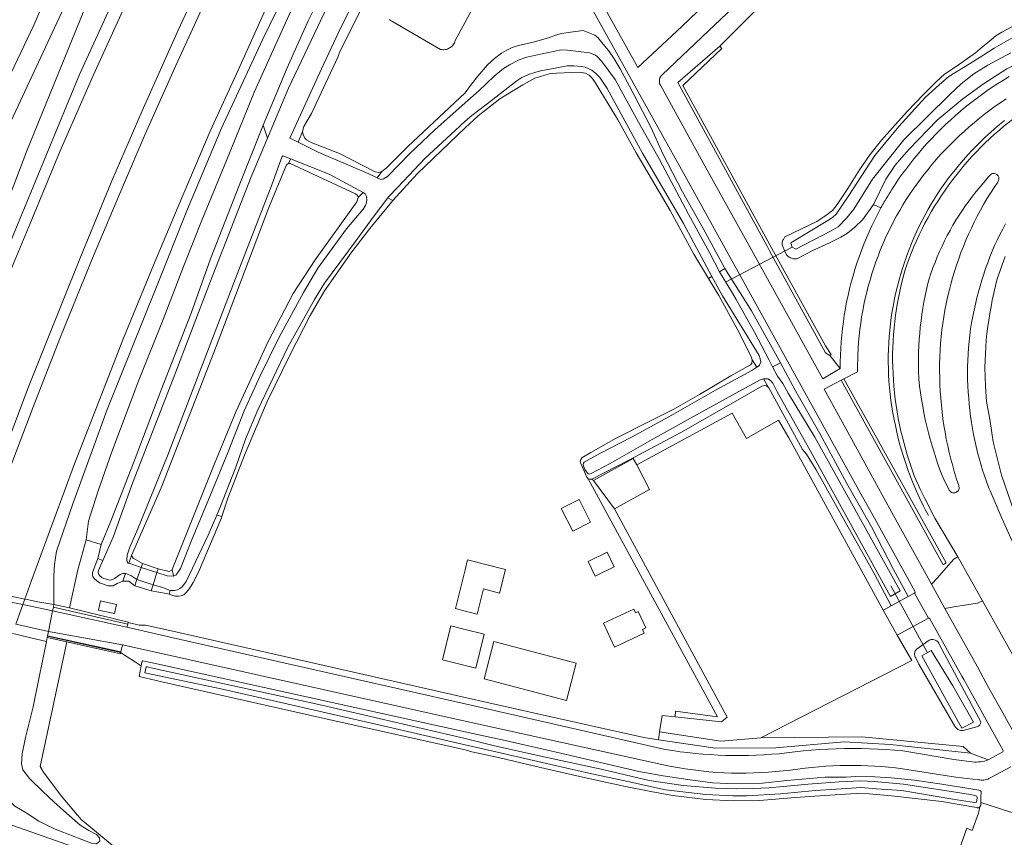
# Model space of a CAD drawing. Header units: metres. Extents: x 89888 to 94270, y 464165 to 468904.
# Tile 247 of 256: x 91922 to 92094, y 467633 to 467776. Entities that reach past the tile are written whole.
import ezdxf

# ---------------------------------------------------------------- set-up
doc = ezdxf.new("R2010")
doc.units = ezdxf.units.M
for name, color, linetype, lineweight in [('B_BEBOUWINGSGRENS_0', 251, 'CONTINUOUS', 13), ('G_GRENS_ALGEMEEN_0', 251, 'CONTINUOUS', 13), ('K_KUNSTWERKGRENS_-1', 251, 'CONTINUOUS', 13), ('K_KUNSTWERKGRENS_1', 251, 'CONTINUOUS', 13), ('T_CULTUURGRENS_0', 251, 'CONTINUOUS', 13), ('T_HEK_LIJN_0', 251, 'CONTINUOUS', 13), ('V_WEGGRENS_-1', 251, 'CONTINUOUS', 13), ('V_WEGGRENS_0', 251, 'CONTINUOUS', 13), ('W_DUIKER_-1', 251, 'CONTINUOUS', 13), ('W_WATERGRENS_0', 251, 'CONTINUOUS', 13)]:
    doc.layers.add(name, color=color, linetype=linetype, lineweight=lineweight)

msp = doc.modelspace()

# ---------------------------------------------------------------- linework, layer by layer
at = {"layer": 'B_BEBOUWINGSGRENS_0'}
msp.add_line((92000, 467669.57), (91997.5, 467670.18), dxfattribs=at)
for points in [[(92018.83, 467686.74), (92021.94, 467688.34), (92019.91, 467692.29), (92016.8, 467690.68), (92018.83, 467686.74)], [(92023.06, 467679.03), (92026.08, 467680.52), (92024.81, 467683.08), (92021.49, 467681.44), (92022.75, 467678.88), (92023.06, 467679.03)], [(92000, 467680.01), (91998.29, 467673.21), (92000, 467672.78), (92002.09, 467672.25), (92003.2, 467676.64), (92006.02, 467675.93), (92007.05, 467680.05), (92000.43, 467681.72), (92000, 467680.01)], [(91938.74, 467672.34), (91939.09, 467673.95), (91936.29, 467674.56), (91935.94, 467672.96), (91938.74, 467672.34)], [(92031.31, 467668.91), (92031, 467669.57), (92031.57, 467669.83), (92030.24, 467672.69), (92029.76, 467672.46), (92029.46, 467673.09), (92024.2, 467670.64), (92026.13, 467666.49), (92031.31, 467668.91)], [(91997.5, 467670.18), (91996.02, 467664.22), (92000, 467663.26), (92001.85, 467662.8), (92003.33, 467668.76), (92000, 467669.57)], [(92005.01, 467667.43), (92003.31, 467660.91), (92017.72, 467657.14), (92019.43, 467663.67), (92005.01, 467667.43)]]:
    msp.add_lwpolyline(points, dxfattribs=at)
at = {"layer": 'G_GRENS_ALGEMEEN_0'}
for p, q in [((91935.82, 467681.99), (91936.41, 467684.4)), ((91941.02, 467670.5), (91928.03, 467673.46)), ((91928.12, 467673.94), (91930.87, 467673.34)), ((91930.37, 467667.37), (91926.95, 467668.13))]:
    msp.add_line(p, q, dxfattribs=at)
for points in [[(92042.55, 467730.93), (92040, 467735.15), (92035.86, 467742.78), (92029.9, 467752.87), (92026.63, 467758.77), (92022.75, 467765.17), (92022.21, 467765.95), (92021.66, 467766.45), (92021.04, 467766.8), (92020.07, 467767), (92015.97, 467766.8), (92014.68, 467766.68), (92013.17, 467766.22), (92012.2, 467765.93), (92010.09, 467764.75), (92006.04, 467762.35)], [(92006.04, 467762.35), (92002.26, 467759.33), (92000, 467757.25), (91991.62, 467749.21), (91987.38, 467744.54)], [(91987.38, 467744.54), (91987.13, 467744.26), (91983.35, 467739.64), (91980.22, 467735.6)], [(91980.22, 467735.6), (91975.42, 467728.77), (91972.91, 467724.43), (91969.35, 467717.52), (91965.41, 467709.43), (91961.42, 467700.04), (91958.54, 467692.5), (91957.5, 467689.3)], [(92050.19, 467716.67), (92049.96, 467717.37), (92047.68, 467721.9), (92044.35, 467727.94), (92042.55, 467730.93)], [(92021.49, 467695.89), (92021.29, 467696.17), (92020.22, 467698.55), (92020.13, 467698.97), (92020.2, 467699.28), (92020.42, 467699.56), (92021.96, 467700.47), (92026.43, 467702.99), (92032.04, 467705.84), (92036.47, 467708.09), (92040.97, 467710.62), (92046.42, 467713.92), (92049.9, 467715.84), (92050.11, 467716.04), (92050.19, 467716.67)], [(91957.5, 467689.3), (91957.42, 467689.06), (91953.4, 467679.55), (91952.46, 467677.76), (91951.82, 467676.73), (91951.3, 467676.07), (91950.82, 467675.64), (91950.39, 467675.44), (91949.87, 467675.36), (91949.31, 467675.4), (91948.71, 467675.58), (91948.26, 467675.72)], [(91940.19, 467678), (91939.18, 467677.58), (91938.47, 467677.18), (91937.59, 467677.18), (91936.07, 467677.73), (91935.6, 467678.04), (91935.16, 467678.45), (91934.95, 467678.82), (91934.89, 467679.11), (91934.87, 467679.52), (91935.82, 467681.99)], [(91942.26, 467677.21), (91941.22, 467678.02), (91940.19, 467678)], [(91948.26, 467675.72), (91947.82, 467675.86), (91945.1, 467676.29)], [(91930.87, 467673.34), (91941.12, 467670.84), (91941.09, 467670.75)], [(91939.79, 467665.51), (91939.74, 467665.28), (91934.49, 467666.45), (91930.37, 467667.37)], [(92090.13, 467639.31), (92090.13, 467638.84), (92090.02, 467638.64), (92089.95, 467638.53)]]:
    msp.add_lwpolyline(points, dxfattribs=at)
at = {"layer": 'K_KUNSTWERKGRENS_-1'}
for p, q in [((91927.17, 467669.22), (91927.9, 467672.82)), ((91927.9, 467672.82), (91928.03, 467673.46)), ((91928.03, 467673.46), (91928.12, 467673.94)), ((91926.81, 467667.45), (91926.95, 467668.13)), ((91926.95, 467668.13), (91927, 467668.36)), ((91927, 467668.36), (91927.02, 467668.47)), ((91927.02, 467668.47), (91927.17, 467669.22))]:
    msp.add_line(p, q, dxfattribs=at)
for points in [[(91923.03, 467674.87), (91912.85, 467677.02), (91912.74, 467677.05)], [(91928.12, 467673.94), (91925.3, 467674.38), (91923.45, 467674.78), (91923.03, 467674.87)], [(91920.87, 467668.83), (91921.45, 467668.71), (91923.07, 467668.34), (91926.81, 467667.45)]]:
    msp.add_lwpolyline(points, dxfattribs=at)
at = {"layer": 'K_KUNSTWERKGRENS_1'}
for p, q in [((91943.38, 467680.42), (91942.64, 467678.3)), ((91943.61, 467681.07), (91943.38, 467680.42)), ((91946.35, 467680.17), (91943.61, 467681.07)), ((91946.14, 467679.52), (91946.35, 467680.17)), ((91942.64, 467678.3), (91942.26, 467677.21)), ((91945.46, 467677.39), (91946.14, 467679.52)), ((91942.26, 467677.21), (91945.1, 467676.29)), ((91945.1, 467676.29), (91945.46, 467677.39))]:
    msp.add_line(p, q, dxfattribs=at)
at = {"layer": 'T_CULTUURGRENS_0'}
for p, q in [((91965.43, 467755.47), (91964.71, 467757.72)), ((91971.59, 467756.63), (91970.79, 467754.77)), ((91969.48, 467751.83), (91969.1, 467751.03)), ((91984.6, 467748.54), (91985.45, 467749.61)), ((91981.31, 467745.09), (91982.16, 467745.96)), ((91987.38, 467744.54), (91986.47, 467745.04)), ((92071.4, 467743.87), (92072.69, 467743.28)), ((92043.15, 467731.29), (92042.55, 467730.93)), ((92045.41, 467732.66), (92044.49, 467732.08)), ((92045.41, 467732.66), (92050.05, 467725.27)), ((92065.56, 467715.18), (92063.76, 467717.47)), ((92050.19, 467716.67), (92050.99, 467715.41)), ((92055.1, 467716.16), (92053.75, 467715.48)), ((92052.15, 467713.35), (92053.01, 467711.86)), ((92065.71, 467713.12), (92066.21, 467713.38)), ((92022.16, 467695.84), (92022.46, 467695.61)), ((92022.46, 467695.61), (92026.12, 467690.65)), ((91935.82, 467681.99), (91936.67, 467681.6)), ((91941.66, 467682.49), (91941.24, 467681.12)), ((91948.77, 467680.02), (91949.05, 467678.91)), ((92074.88, 467680.02), (92077.46, 467675.31)), ((91940.19, 467678), (91940.66, 467679.35)), ((91948.46, 467676.39), (91948.26, 467675.72)), ((92033.78, 467650.28), (92034, 467651.65)), ((91938.62, 467631.61), (91932.9, 467636.35))]:
    msp.add_line(p, q, dxfattribs=at)
for points in [[(92025.26, 467853.33), (92019.62, 467843.45), (92015.53, 467837.06), (92006.02, 467821), (92001.68, 467814.05), (92000, 467811.2), (91996.1, 467804.66), (91989.11, 467792.15), (91983.29, 467781.05), (91982.35, 467779.14), (91978.1, 467770.53), (91977.76, 467769.59), (91973.13, 467759.76), (91971.82, 467757.49), (91971.59, 467756.63)], [(92044.5, 467771.53), (92075.37, 467802.49), (92108.77, 467834.21)], [(91899.63, 467714.81), (91914.63, 467745.71), (91916.63, 467750), (91933, 467785.08), (91935.78, 467792.51), (91937.07, 467801.06), (91937.42, 467812.29), (91937.13, 467819.99)], [(91932.04, 467811.71), (91932.57, 467807.91), (91932.38, 467800.18), (91931.76, 467793.34), (91929.77, 467787.39), (91924.6, 467775.19), (91912.56, 467750)], [(91986.76, 467776.2), (91986.97, 467776.05), (91987.19, 467775.93), (91995.67, 467770.98), (91995.88, 467770.94), (91996.09, 467770.92), (91996.29, 467770.92), (91996.5, 467770.94), (91996.7, 467770.98), (91996.9, 467771.04), (91997.1, 467771.12), (91997.28, 467771.22), (91997.46, 467771.33), (91997.62, 467771.46), (91997.77, 467771.61), (91997.9, 467771.77), (91998.02, 467771.94), (91998.12, 467772.12), (91998.2, 467772.31), (91998.27, 467772.51), (92000, 467775.74), (92008.39, 467791.37)], [(91899.63, 467714.81), (91902.02, 467712.18), (91903.26, 467713.14), (91910.96, 467730.11), (91913.92, 467730.59), (91915.16, 467731.71), (91923.38, 467753.24), (91934.02, 467779.3)], [(91985.45, 467749.61), (91986.21, 467750.22), (91989.96, 467754), (92000, 467763.4), (92001.14, 467764.91), (92002.24, 467766.31), (92003.91, 467768.3), (92005.15, 467769.39), (92006.35, 467770.31), (92007.19, 467770.78), (92008.21, 467771.28), (92009.33, 467771.64), (92011.91, 467772.26), (92014.57, 467773.01), (92015.8, 467773.47), (92016.85, 467773.73), (92018.42, 467773.98), (92020.65, 467774.25), (92022.67, 467773.45), (92023.22, 467773.08), (92024.15, 467771.91), (92025.04, 467770.76), (92026.08, 467769.31), (92027.1, 467767.55), (92028.74, 467764.57), (92032.54, 467757.26)], [(92071.4, 467743.87), (92069.44, 467741.16), (92068.1, 467739.89), (92066.86, 467738.84), (92065.66, 467738.13), (92063.8, 467737.19), (92060.68, 467735.75), (92057.98, 467734.36), (92057.79, 467734.35), (92057.59, 467734.35), (92057.4, 467734.37), (92057.21, 467734.4), (92057.02, 467734.46), (92056.85, 467734.53), (92056.68, 467734.62), (92056.53, 467734.73), (92056.38, 467734.85), (92056.25, 467734.99), (92055.94, 467735.5), (92055.42, 467736.81), (92055.41, 467736.97), (92055.42, 467737.14), (92055.44, 467737.3), (92055.49, 467737.46), (92055.55, 467737.61), (92055.63, 467737.75), (92055.87, 467738.19), (92061.45, 467740.87), (92062.89, 467741.81), (92063.49, 467742.29), (92064.23, 467742.83), (92065.05, 467743.86), (92066.87, 467746.68), (92068.95, 467749.91), (92070.74, 467752.52), (92072.8, 467755.09), (92075.15, 467757.79), (92077.35, 467760.15), (92080.19, 467763.16), (92082.32, 467765.31), (92083.77, 467766.64), (92085.81, 467767.96), (92089.19, 467770.36), (92090.03, 467771.05), (92091.73, 467772.47), (92092.79, 467773.32), (92093.82, 467773.96), (92096.87, 467775.61)], [(92105.13, 467772.74), (92097.69, 467769.02), (92094.67, 467767.58), (92090.62, 467764.95), (92086.98, 467762.36), (92082.49, 467758.58), (92077.53, 467753.49), (92075.18, 467750.75)], [(92044.5, 467771.53), (92037.16, 467765.18), (92052.78, 467736.57)], [(92063.76, 467717.47), (92063.99, 467717.66), (92063, 467719.13), (92053.29, 467736.83), (92038.08, 467764.66), (92044.9, 467771.12), (92044.5, 467771.53)], [(92095.11, 467766.22), (92094.11, 467765.62), (92093.12, 467765), (92092.15, 467764.37), (92091.19, 467763.71), (92090.24, 467763.04), (92089.3, 467762.34), (92088.38, 467761.64), (92087.47, 467760.91), (92086.57, 467760.16), (92085.69, 467759.4), (92084.82, 467758.62), (92083.97, 467757.83), (92083.13, 467757.02), (92082.31, 467756.2), (92081.5, 467755.35), (92080.71, 467754.5), (92079.94, 467753.63), (92079.18, 467752.74), (92078.45, 467751.84), (92077.72, 467750.93), (92077.02, 467750), (92076.51, 467749.31), (92076.01, 467748.61), (92075.52, 467747.91), (92075.05, 467747.2), (92074.58, 467746.48), (92074.34, 467746.1), (92074.1, 467745.72), (92073.87, 467745.34), (92073.64, 467744.95), (92073.42, 467744.57), (92073.27, 467744.31), (92073.12, 467744.05), (92072.98, 467743.8), (92072.83, 467743.54), (92072.69, 467743.28)], [(92032.54, 467757.26), (92034.54, 467752.71), (92038, 467746.1), (92041.6, 467739.64), (92045.26, 467732.89), (92045.41, 467732.66)], [(91971.59, 467756.63), (91971.67, 467756.08), (91971.96, 467755.48), (91972.29, 467755.15), (91973.1, 467754.71), (91978.07, 467752.75)], [(91978.07, 467752.75), (91984.26, 467749.54), (91984.9, 467749.46), (91985.45, 467749.61)], [(91969.1, 467751.03), (91968.76, 467750.79), (91965.71, 467743.31), (91956.46, 467719.05)], [(91981.31, 467745.09), (91981.18, 467745.45), (91980.86, 467745.7), (91969.39, 467751.05), (91969.1, 467751.03)], [(92075.18, 467750.75), (92073.54, 467748.31), (92071.4, 467743.87)], [(91965.5, 467719.76), (91969.93, 467728.27), (91973.79, 467734.2), (91981.08, 467744.35), (91981.31, 467745.09)], [(92052.78, 467736.57), (92053.29, 467735.66), (92063.02, 467717.95), (92063.76, 467717.47)], [(92050.05, 467725.27), (92053.08, 467719.86), (92055.1, 467716.16)], [(91948.77, 467680.02), (91956.13, 467698.38), (91959.96, 467707.72), (91965.5, 467719.76)], [(91956.46, 467719.05), (91946.89, 467694.32), (91941.66, 467682.49)], [(92055.1, 467716.16), (92057.76, 467711.29), (92062, 467703.8), (92066.71, 467695.09), (92071.01, 467687.5), (92074.88, 467680.02)], [(92066.21, 467713.38), (92084.11, 467681.23), (92083.56, 467680.86), (92065.71, 467713.12)], [(92053.01, 467711.86), (92052.68, 467712.17), (92052.34, 467712.21), (92051.85, 467712.08), (92046.12, 467708.78), (92037.68, 467703.97), (92028.62, 467699.13), (92022.16, 467695.84)], [(92066.14, 467688.91), (92061.36, 467697.45), (92059.67, 467700.2), (92058.98, 467701.03), (92053.06, 467711.82), (92053.01, 467711.86)], [(92030, 467698.33), (92029.4, 467699.46), (92022.46, 467695.61)], [(92022.16, 467695.84), (92021.74, 467695.81), (92021.49, 467695.89)], [(92074.49, 467673.69), (92071.49, 467679.32), (92066.14, 467688.91)], [(91941.66, 467682.49), (91941.97, 467682.04), (91943.61, 467681.07)], [(91946.35, 467680.17), (91948.25, 467679.7), (91948.75, 467679.95), (91948.77, 467680.02)], [(92089.64, 467652.57), (92089.73, 467652.63), (92089.8, 467652.69), (92089.88, 467652.75), (92089.94, 467652.83), (92089.99, 467652.91), (92090.04, 467653), (92090.08, 467653.09), (92090.1, 467653.18), (92090.12, 467653.28), (92090.12, 467653.38), (92086.39, 467660.36), (92082.92, 467666.85), (92082.86, 467667.01), (92082.79, 467667.16), (92082.69, 467667.31), (92082.58, 467667.44), (92082.45, 467667.55), (92082.3, 467667.64), (92082.14, 467667.71), (92081.98, 467667.76), (92081.81, 467667.79), (92081.64, 467667.8), (92081.47, 467667.78), (92081.3, 467667.73), (92081.14, 467667.67), (92079, 467666.2), (92078.88, 467666.09), (92078.78, 467665.96), (92078.69, 467665.82), (92078.62, 467665.67), (92078.58, 467665.52), (92078.56, 467665.35), (92078.55, 467665.19), (92078.58, 467665.03), (92078.62, 467664.87), (92078.68, 467664.72), (92078.77, 467664.58), (92079.32, 467663.47), (92085.68, 467652.53), (92085.78, 467652.4), (92085.89, 467652.28), (92086.01, 467652.18), (92086.15, 467652.09), (92086.29, 467652.01), (92086.44, 467651.95), (92086.6, 467651.91), (92086.76, 467651.89), (92086.92, 467651.88), (92087.08, 467651.88), (92089.64, 467652.57)], [(91932.9, 467636.35), (91929.4, 467640.45), (91926.33, 467644.61), (91925.73, 467645.61), (91930.37, 467667.37)], [(91946.98, 467660.39), (91943.03, 467661.31), (91943.37, 467663.22)], [(92089.95, 467638.53), (92089.71, 467638.4), (92089.52, 467638.4), (92089.4, 467638.41), (92083.33, 467639.46), (92074.55, 467640.49), (92070.62, 467640.84), (92068.37, 467640.85), (92063.77, 467640.59), (92057.68, 467640.18), (92051.48, 467639.67), (92046.92, 467639.58), (92042.09, 467639.81), (92036.29, 467640.54), (92032.73, 467641.17), (92027.73, 467642.16), (92020.81, 467643.65), (92013.15, 467645.43), (92006.09, 467647.12), (92001.17, 467648.19), (92000, 467648.52), (91975.13, 467654.05), (91946.98, 467660.39)], [(92034, 467651.65), (92044.7, 467650), (92051.66, 467650.63)], [(92088.34, 467647.91), (92087.07, 467649.09), (92069.35, 467650.78), (92051.66, 467650.63)]]:
    msp.add_lwpolyline(points, dxfattribs=at)
at = {"layer": 'T_HEK_LIJN_0'}
for p, q in [((91957.5, 467689.3), (91956.59, 467689.56)), ((91939.79, 467665.51), (91927, 467668.36)), ((91943.37, 467663.22), (91939.79, 467665.51))]:
    msp.add_line(p, q, dxfattribs=at)
for points in [[(92094.28, 467758.56), (92093.42, 467757.86), (92092.58, 467757.14), (92091.76, 467756.41), (92090.95, 467755.66), (92090.15, 467754.9), (92089.37, 467754.12), (92088.6, 467753.33), (92087.85, 467752.52), (92087.12, 467751.69), (92086.4, 467750.85), (92085.7, 467750), (92085.07, 467749.21), (92084.46, 467748.4), (92083.86, 467747.58), (92083.28, 467746.75), (92082.71, 467745.91), (92082.11, 467744.97), (92081.52, 467744.02), (92080.96, 467743.05), (92080.42, 467742.07), (92079.89, 467741.08), (92079.39, 467740.08), (92078.91, 467739.07), (92078.45, 467738.05), (92078.01, 467737.02), (92077.6, 467735.98), (92077.2, 467734.94), (92076.83, 467733.88), (92076.48, 467732.82), (92076.15, 467731.75), (92075.84, 467730.67), (92075.56, 467729.59), (92075.3, 467728.5), (92075.06, 467727.41), (92074.85, 467726.31), (92074.66, 467725.21), (92074.49, 467724.1), (92074.34, 467722.99), (92074.22, 467721.88), (92074.12, 467720.77), (92074.05, 467719.65), (92074, 467718.53), (92073.97, 467717.41), (92073.96, 467716.29), (92073.98, 467715.18), (92074.02, 467714.06), (92074.09, 467712.94), (92074.18, 467711.83), (92074.29, 467710.71), (92074.43, 467709.6), (92074.59, 467708.49), (92074.77, 467707.39), (92074.97, 467706.29), (92075.2, 467705.19), (92075.45, 467704.07), (92075.72, 467702.96), (92076.01, 467701.85), (92076.33, 467700.75), (92076.66, 467699.65), (92077.02, 467698.56), (92077.4, 467697.48), (92077.8, 467696.41), (92078.22, 467695.34), (92078.67, 467694.28), (92079.13, 467693.23), (92079.62, 467692.19), (92079.88, 467691.65), (92080.15, 467691.1), (92080.43, 467690.56), (92080.71, 467690.02), (92081, 467689.49)], [(92033.78, 467650.28), (92031.22, 467650.65), (92012.42, 467654.87), (92000, 467657.68), (91948.88, 467669.25), (91944.11, 467670.33), (91943.04, 467670.33), (91941.09, 467670.75)], [(92088.34, 467647.91), (92074.31, 467649.44), (92066.24, 467649.91), (92054.31, 467648.86), (92043.74, 467648.83), (92033.78, 467650.28)], [(92095.7, 467637.52), (92095.36, 467637.62), (92090.13, 467639.31)]]:
    msp.add_lwpolyline(points, dxfattribs=at)
at = {"layer": 'V_WEGGRENS_-1'}
for p, q in [((91922.69, 467673.9), (91912.37, 467676.06)), ((91927.9, 467672.82), (91922.69, 467673.9)), ((91921.45, 467670.48), (91927.17, 467669.22))]:
    msp.add_line(p, q, dxfattribs=at)
at = {"layer": 'V_WEGGRENS_0'}
for p, q in [((92066.53, 467704.68), (92074.61, 467690.02)), ((92030, 467698.33), (92032.23, 467694.03)), ((92032.23, 467694.03), (92026.12, 467690.65)), ((92069.17, 467693.3), (92071.54, 467689)), ((92074.61, 467690.02), (92081.53, 467677.45)), ((91933.75, 467685.23), (91936.41, 467684.4)), ((92090.41, 467674.59), (92086.12, 467682.26)), ((92081.53, 467677.45), (92083.87, 467673.24)), ((92077.46, 467675.31), (92074.49, 467673.69)), ((92078.55, 467675.91), (92077.46, 467675.31)), ((92078.55, 467675.91), (92081, 467671.51)), ((91922.69, 467673.9), (91921.45, 467670.48)), ((91940.89, 467669.96), (91927.9, 467672.82)), ((92073.1, 467672.93), (92075.5, 467668.56)), ((92083.87, 467673.24), (92089.54, 467663)), ((92075.5, 467668.56), (92081, 467671.51)), ((91941.02, 467670.5), (91940.89, 467669.96)), ((91941.09, 467670.75), (91941.02, 467670.5)), ((91927.02, 467668.47), (91939.82, 467665.62)), ((91927.17, 467669.22), (91940.13, 467666.86)), ((92078.08, 467664.13), (92075.5, 467668.56)), ((91940.13, 467666.86), (91939.82, 467665.62)), ((91939.82, 467665.62), (91939.79, 467665.51)), ((92051.66, 467650.63), (92078.08, 467664.13)), ((92089.54, 467663), (92091.51, 467659.43)), ((92091.4, 467646.77), (92088.34, 467647.91))]:
    msp.add_line(p, q, dxfattribs=at)
for points in [[(92054.65, 467869.33), (92033.32, 467832.8), (92012.03, 467796.35), (92018.7, 467784.36), (92033.42, 467757.88), (92037.8, 467750), (92040.15, 467745.78), (92046.98, 467733.43), (92047.43, 467732.62), (92069.17, 467693.3)], [(92108.46, 467848.6), (92109.35, 467843.48), (92109.37, 467843.39), (92109.37, 467843.3), (92109.35, 467843.2), (92109.31, 467843.12), (92109.25, 467843.04), (92068.98, 467804.76), (92063.76, 467799.8), (92037.85, 467774.96), (92030.16, 467767.8), (92014.36, 467796.3), (92056.39, 467868.33)], [(91900.7, 467679.66), (91902.66, 467685.14), (91906.76, 467696.07), (91911.1, 467707.83), (91914.76, 467717.41), (91919.02, 467728.67), (91923.96, 467740.54), (91929.21, 467753.25), (91935.04, 467766.53), (91941.69, 467781.14), (91949.64, 467797.88), (91957.38, 467813.18)], [(91967.29, 467810.52), (91958.89, 467793.77), (91949.86, 467774.34), (91943.52, 467760.23), (91938.24, 467747.98), (91932.63, 467734.38), (91926.57, 467719.28), (91923.54, 467711.69), (91920.2, 467702.68), (91917.31, 467694.94), (91914.66, 467687.49), (91911.47, 467678.71), (91911, 467677.42)], [(91912.74, 467677.05), (91915.36, 467684.15), (91918.72, 467693.26), (91924.44, 467708.28), (91929.25, 467720.71), (91934.85, 467734.48), (91940.29, 467747.3), (91944.1, 467756.15), (91949.44, 467768.17), (91953.99, 467778.09), (91958.71, 467788.12), (91964.72, 467800.4), (91969.59, 467809.94)], [(91979.75, 467807.45), (91974.61, 467797.52), (91970.61, 467789.4), (91965.06, 467777.84), (91960.37, 467767.47), (91955.45, 467756.65), (91949.84, 467743.52), (91945.53, 467733.23), (91940.31, 467720.48), (91936, 467709.43), (91931.71, 467698.54), (91928.1, 467688.72), (91924.21, 467678.13), (91923.03, 467674.87)], [(91964.71, 467757.72), (91968.88, 467767.74), (91972.54, 467775.95), (91976.71, 467784.3), (91981.1, 467792.88), (91985.54, 467800.97), (91987.96, 467805.43)], [(91928.12, 467673.94), (91928.1, 467675.44), (91928.1, 467676.93), (91928.08, 467678.87), (91928.23, 467680.91), (91928.57, 467683.23), (91931.41, 467691.53), (91937.45, 467708.02), (91945.92, 467729.19), (91951.47, 467743.03), (91957.44, 467757.2), (91964.61, 467772.63), (91970.7, 467785.21), (91975.2, 467794.38), (91979.15, 467801.84), (91980.48, 467803.52)], [(91980.48, 467803.52), (91978.94, 467799.02), (91974.95, 467789.47), (91968.63, 467775.63), (91963.16, 467763.63), (91958.79, 467752.81), (91954.05, 467741.22), (91950.79, 467733), (91947.22, 467723.74), (91942.96, 467713.17), (91938.27, 467700.6), (91935.83, 467693.77), (91934.19, 467688.49), (91933.75, 467685.23)], [(91948.5, 467801.22), (91944.14, 467791.9), (91932.58, 467766.59), (91921.04, 467738.63), (91915.26, 467724.38), (91913.96, 467724.55), (91911.77, 467724.15), (91907.03, 467712.88), (91905.47, 467711.13), (91903.51, 467710.47), (91901.37, 467710.2), (91899.4, 467710.63), (91898.04, 467711.68), (91896.98, 467713.52), (91896.38, 467715.9), (91895.94, 467718.26), (91895.83, 467720.01)], [(92065.56, 467715.18), (92062.52, 467713.4), (92051.94, 467732.53), (92050.43, 467735.27), (92042.27, 467750), (92034.14, 467764.7), (92034.11, 467764.74), (92034.09, 467764.78), (92034.07, 467764.83), (92034.06, 467764.87), (92034.04, 467764.91), (92034.02, 467764.96), (92034.01, 467765), (92034, 467765.04), (92033.98, 467765.1), (92033.97, 467765.15), (92033.96, 467765.22), (92033.96, 467765.26), (92033.95, 467765.32), (92033.95, 467765.36), (92033.95, 467765.41), (92033.95, 467765.47), (92033.95, 467765.53), (92033.96, 467765.6), (92033.96, 467765.64), (92033.97, 467765.71), (92033.98, 467765.76), (92034, 467765.8), (92034.01, 467765.85), (92034.02, 467765.9), (92034.04, 467765.95), (92034.06, 467765.99), (92034.08, 467766.04), (92034.11, 467766.1), (92034.14, 467766.17), (92034.17, 467766.21), (92034.2, 467766.26), (92034.23, 467766.31), (92034.28, 467766.37), (92034.32, 467766.41), (92034.35, 467766.45), (92034.38, 467766.49), (92034.42, 467766.52), (92042.55, 467774.22), (92066.97, 467797.33)], [(92088.54, 467752.19), (92089.31, 467753.01), (92090.1, 467753.82), (92090.9, 467754.61), (92091.71, 467755.38), (92092.54, 467756.14), (92093.39, 467756.88), (92094.25, 467757.6), (92095.13, 467758.31), (92096.02, 467758.99), (92096.93, 467759.66), (92097.84, 467760.31), (92098.77, 467760.94), (92099.72, 467761.55), (92100.68, 467762.15), (92101.64, 467762.72), (92102.62, 467763.27), (92130.91, 467777.31), (92143.71, 467783.67), (92143.83, 467783.73)], [(92094.57, 467762.33), (92093.61, 467761.69), (92092.67, 467761.03), (92091.73, 467760.35), (92090.81, 467759.66), (92089.9, 467758.94), (92089.01, 467758.21), (92088.13, 467757.46), (92087.27, 467756.7), (92086.42, 467755.91), (92085.59, 467755.12), (92084.77, 467754.3), (92083.96, 467753.47), (92083.18, 467752.63), (92082.41, 467751.77), (92081.66, 467750.89), (92080.92, 467750), (92080.25, 467749.15), (92079.59, 467748.29), (92078.94, 467747.41), (92078.31, 467746.52), (92077.7, 467745.62), (92077.1, 467744.72), (92076.52, 467743.78), (92075.96, 467742.83), (92075.41, 467741.86), (92074.89, 467740.89), (92074.39, 467739.91), (92073.9, 467738.91), (92073.44, 467737.91), (92072.99, 467736.9), (92072.57, 467735.88), (92072.17, 467734.84), (92071.79, 467733.81), (92071.43, 467732.76), (92071.09, 467731.71), (92070.77, 467730.65), (92070.47, 467729.59), (92070.2, 467728.52), (92069.94, 467727.44), (92069.71, 467726.36), (92069.5, 467725.28), (92069.31, 467724.19), (92069.15, 467723.09), (92069, 467722), (92068.88, 467720.9), (92068.78, 467719.8), (92068.71, 467718.7), (92068.65, 467717.59), (92068.62, 467716.49)], [(91936.41, 467684.4), (91938.09, 467688.5), (91942.31, 467699.45), (91946.83, 467711.27), (91952.14, 467724.85), (91955.52, 467734.36), (91960.48, 467747.18), (91964.71, 467757.72)], [(92080.34, 467692.44), (92079.93, 467693.26), (92079.53, 467694.08), (92079.16, 467694.92), (92078.8, 467695.76), (92078.45, 467696.61), (92078.13, 467697.47), (92077.83, 467698.33), (92077.54, 467699.2), (92077.27, 467700.08), (92077.02, 467700.96), (92076.72, 467702.05), (92076.43, 467703.15), (92076.17, 467704.25), (92075.92, 467705.35), (92075.7, 467706.46), (92075.51, 467707.58), (92075.33, 467708.7), (92075.18, 467709.82), (92075.05, 467710.94), (92074.94, 467712.07), (92074.85, 467713.2), (92074.79, 467714.33), (92074.75, 467715.46), (92074.73, 467716.59), (92074.73, 467717.73), (92074.76, 467718.86), (92074.81, 467719.99), (92074.88, 467721.12), (92074.98, 467722.25), (92075.1, 467723.38), (92075.24, 467724.5), (92075.4, 467725.62), (92075.58, 467726.74), (92075.79, 467727.85), (92076.02, 467728.96), (92076.27, 467730.07), (92076.54, 467731.16), (92076.84, 467732.26), (92077.2, 467733.33), (92077.59, 467734.39), (92078.01, 467735.45), (92078.44, 467736.49), (92078.89, 467737.53), (92079.37, 467738.56), (92079.87, 467739.58), (92080.38, 467740.58), (92080.92, 467741.58), (92081.48, 467742.57), (92082.06, 467743.54), (92082.66, 467744.5), (92083.27, 467745.45), (92083.91, 467746.39), (92084.57, 467747.31), (92085.24, 467748.22), (92085.93, 467749.12), (92086.65, 467750), (92087.02, 467750.45), (92087.39, 467750.89), (92087.77, 467751.33), (92088.16, 467751.76), (92088.54, 467752.19)], [(92091.87, 467749.13), (92091.56, 467748.77), (92090.01, 467746.94), (92089.35, 467746.15), (92088.71, 467745.34), (92088.09, 467744.52), (92087.49, 467743.69), (92086.91, 467742.84), (92086.35, 467741.98), (92085.8, 467741.11), (92085.27, 467740.22), (92084.77, 467739.33), (92084.28, 467738.42), (92083.81, 467737.51), (92083.36, 467736.58), (92082.94, 467735.64), (92082.53, 467734.7), (92082.14, 467733.74), (92081.78, 467732.78), (92081.43, 467731.81), (92081.11, 467730.84), (92080.88, 467730.05), (92080.63, 467728.98), (92080.4, 467727.9), (92080.2, 467726.81), (92080.01, 467725.72), (92079.84, 467724.63), (92079.69, 467723.53), (92079.56, 467722.43), (92079.46, 467721.33), (92079.37, 467720.23), (92079.31, 467719.13), (92079.26, 467718.02), (92079.24, 467716.92), (92079.24, 467715.81), (92079.25, 467714.71), (92079.32, 467713.3), (92079.45, 467712.12), (92079.6, 467710.94), (92079.78, 467709.77), (92079.98, 467708.6), (92080.19, 467707.43), (92080.43, 467706.27), (92080.7, 467705.11), (92080.98, 467703.95), (92081.28, 467702.81), (92081.61, 467701.66), (92081.96, 467700.53), (92082.32, 467699.4), (92082.71, 467698.28), (92083.12, 467697.16), (92083.55, 467696.05), (92084.63, 467693.9)], [(92093.1, 467747.79), (92093.18, 467747.91), (92093.24, 467748.05), (92093.28, 467748.18), (92093.3, 467748.33), (92093.29, 467748.47), (92093.26, 467748.61), (92093.21, 467748.75), (92093.15, 467748.87), (92093.06, 467748.99), (92092.95, 467749.09), (92092.83, 467749.17), (92092.7, 467749.23), (92092.56, 467749.27), (92092.42, 467749.28), (92092.27, 467749.28), (92092.13, 467749.25), (92092, 467749.2), (92091.87, 467749.13)], [(92086.28, 467694.72), (92085.9, 467695.86), (92085.55, 467697.01), (92085.22, 467698.17), (92084.91, 467699.33), (92084.62, 467700.5), (92084.35, 467701.67), (92084.11, 467702.85), (92083.89, 467704.03), (92083.69, 467705.22), (92083.52, 467706.41), (92083.37, 467707.6), (92083.24, 467708.8), (92083.13, 467710), (92083.05, 467711.2), (92082.99, 467712.4), (92082.95, 467713.6), (92082.93, 467714.8), (92082.94, 467716.01), (92082.97, 467717.21), (92083.02, 467718.41), (92083.1, 467719.61), (92083.21, 467720.77), (92083.34, 467721.92), (92083.49, 467723.08), (92083.67, 467724.23), (92083.87, 467725.37), (92084.09, 467726.51), (92084.34, 467727.65), (92084.6, 467728.78), (92084.89, 467729.91), (92085.21, 467731.03), (92085.54, 467732.14), (92085.9, 467733.25), (92086.27, 467734.35), (92086.67, 467735.44), (92087.09, 467736.53), (92087.54, 467737.6), (92088, 467738.67), (92088.49, 467739.73), (92088.99, 467740.77), (92089.52, 467741.81), (92090.07, 467742.84), (92090.63, 467743.85), (92091.22, 467744.86), (92091.83, 467745.85), (92092.46, 467746.83), (92093.1, 467747.79)], [(92072.69, 467743.28), (92072.14, 467742.25), (92071.61, 467741.2), (92071.1, 467740.15), (92070.61, 467739.08), (92070.14, 467738.01), (92069.69, 467736.92), (92069.27, 467735.83), (92068.87, 467734.73), (92068.49, 467733.62), (92068.13, 467732.51), (92067.8, 467731.38), (92067.49, 467730.25), (92067.2, 467729.12), (92066.94, 467727.97), (92066.69, 467726.83), (92066.48, 467725.68), (92066.28, 467724.52), (92066.11, 467723.36), (92065.96, 467722.2), (92065.83, 467721.03), (92065.73, 467719.87), (92065.65, 467718.7), (92065.6, 467717.53), (92065.57, 467716.36), (92065.56, 467715.18)], [(92094.46, 467740.49), (92093.96, 467739.55), (92093.47, 467738.59), (92093, 467737.63), (92092.56, 467736.66), (92092.13, 467735.67), (92091.73, 467734.68), (92091.34, 467733.68), (92090.98, 467732.67), (92090.65, 467731.66), (92090.33, 467730.63), (92090.03, 467729.6), (92089.75, 467728.58), (92089.46, 467727.51), (92089.19, 467726.44), (92088.95, 467725.36), (92088.73, 467724.27), (92088.54, 467723.18), (92088.36, 467722.09), (92088.21, 467721), (92088.09, 467719.9), (92087.99, 467718.8), (92087.91, 467717.7), (92087.86, 467716.59), (92087.83, 467715.49), (92087.82, 467714.38), (92087.84, 467713.28), (92087.88, 467712.17), (92087.95, 467711.07), (92088.04, 467709.97), (92088.12, 467708.96), (92088.23, 467707.89), (92088.36, 467706.83), (92088.51, 467705.77), (92088.68, 467704.71), (92088.87, 467703.66), (92089.09, 467702.61), (92089.32, 467701.56), (92089.57, 467700.52), (92089.85, 467699.49), (92090.14, 467698.46), (92090.46, 467697.43), (92090.79, 467696.41), (92091.15, 467695.4)], [(92093.78, 467696.52), (92092.32, 467702.34), (92091.71, 467706.34), (92091.15, 467709.41), (92090.96, 467712.09), (92090.87, 467715.34), (92090.99, 467718.99), (92091.09, 467720.16), (92091.21, 467721.33), (92091.36, 467722.5), (92091.53, 467723.66), (92091.72, 467724.82), (92091.93, 467725.98), (92092.15, 467727.13), (92093.01, 467730.85), (92094.39, 467734.79)], [(92068.62, 467716.49), (92068.61, 467716.11), (92068.61, 467715.74), (92068.61, 467715.37), (92068.61, 467714.99), (92068.61, 467714.62), (92066.21, 467713.38)], [(92065.71, 467713.12), (92062.73, 467711.58), (92066.53, 467704.68)], [(92073.1, 467672.93), (92056.57, 467703.05), (92054.76, 467706.14), (92049.16, 467702.97), (92046.66, 467707.4), (92030, 467698.33)], [(92036.72, 467654.29), (92036.77, 467655.25), (92044.09, 467654.26), (92021.49, 467695.89)], [(92091.15, 467695.4), (92091.26, 467695.09), (92091.38, 467694.77), (92091.5, 467694.45), (92091.62, 467694.14), (92091.75, 467693.82), (92093.83, 467688.99), (92098.05, 467679.58), (92102.42, 467670.24), (92103.79, 467667.35)], [(92104.76, 467667.83), (92101.01, 467676.55), (92098.63, 467682.62), (92096.12, 467689.58), (92093.78, 467696.52)], [(92084.63, 467693.9), (92084.72, 467693.78), (92084.82, 467693.67), (92084.93, 467693.59), (92085.06, 467693.52), (92085.2, 467693.47), (92085.34, 467693.44), (92085.49, 467693.44), (92085.64, 467693.46), (92085.78, 467693.5), (92085.91, 467693.57), (92086.03, 467693.65), (92086.13, 467693.76), (92086.22, 467693.88), (92086.28, 467694.01), (92086.33, 467694.15), (92086.35, 467694.29), (92086.35, 467694.44), (92086.32, 467694.58), (92086.28, 467694.72)], [(92086.12, 467682.26), (92082.13, 467688.99), (92080.34, 467692.44)], [(92026.12, 467690.65), (92045.78, 467654.21), (92044.82, 467653.38), (92036.72, 467654.29)], [(92071.54, 467689), (92078.6, 467676.23), (92078.63, 467676.17), (92078.65, 467676.1), (92078.63, 467676.03), (92078.6, 467675.96), (92078.55, 467675.91)], [(91933.75, 467685.23), (91932.3, 467680.01), (91930.87, 467673.34)], [(92081.53, 467677.45), (92082.54, 467678.59), (92084.1, 467680.34), (92085.42, 467681.83), (92086.12, 467682.26)], [(91923.03, 467674.87), (91922.69, 467673.9), (91922.69, 467673.9)], [(92090.41, 467674.59), (92089.54, 467674.15), (92085.4, 467673.49), (92083.87, 467673.24)], [(92101.01, 467655.58), (92094.86, 467666.62), (92090.41, 467674.59)], [(92074.49, 467673.69), (92073.51, 467673.16), (92073.1, 467672.93)], [(92081, 467671.51), (92081.04, 467671.53), (92081.09, 467671.54), (92081.15, 467671.54), (92081.19, 467671.52), (92081.23, 467671.48), (92081.25, 467671.43), (92086.84, 467661.37)], [(91940.89, 467669.96), (91948.46, 467668.24), (92000, 467656.53), (92034.94, 467648.59), (92036.25, 467648.38), (92037.57, 467648.19), (92038.9, 467648.03), (92040.22, 467647.88), (92041.55, 467647.76), (92042.88, 467647.67), (92044.21, 467647.59), (92045.54, 467647.54), (92046.88, 467647.52), (92048.21, 467647.51), (92049.55, 467647.53), (92050.88, 467647.57), (92052.21, 467647.64), (92053.54, 467647.73), (92054.87, 467647.84), (92056.2, 467647.97), (92057.64, 467648.15), (92059.08, 467648.31), (92060.53, 467648.44), (92061.98, 467648.55), (92063.43, 467648.63), (92064.88, 467648.7), (92066.33, 467648.73), (92067.78, 467648.75), (92069.23, 467648.74), (92070.68, 467648.7), (92072.13, 467648.64), (92073.59, 467648.56), (92075.03, 467648.46), (92076.48, 467648.33)], [(91932.22, 467633.12), (91933.77, 467632.52), (91934.71, 467632.21), (91935.56, 467632.09), (91936.12, 467632.56), (91936.09, 467633.15), (91935.55, 467633.71), (91934.23, 467634.43), (91932.72, 467635.37), (91930.3, 467637.42), (91928.09, 467639.45), (91926.16, 467641.2), (91923.86, 467643.49), (91922.69, 467645), (91922.48, 467646.04), (91922.6, 467647.8), (91923.15, 467650.65), (91924.48, 467656.06), (91925.63, 467661.5), (91926.81, 467667.45)], [(92076.45, 467645.22), (92075.24, 467645.36), (92074.03, 467645.49), (92072.81, 467645.59), (92071.6, 467645.67), (92070.38, 467645.73), (92069.16, 467645.77), (92067.94, 467645.78), (92066.72, 467645.78), (92065.5, 467645.76), (92064.28, 467645.71), (92063.07, 467645.65), (92061.85, 467645.56), (92060.63, 467645.45), (92059.42, 467645.33), (92058.15, 467645.14), (92056.87, 467644.97), (92055.59, 467644.83), (92054.3, 467644.71), (92053.01, 467644.61), (92051.73, 467644.53), (92050.44, 467644.48), (92049.15, 467644.45), (92047.86, 467644.44), (92046.57, 467644.46), (92045.28, 467644.49), (92043.99, 467644.55), (92042.61, 467644.69), (92041.23, 467644.84), (92039.85, 467645.02), (92038.47, 467645.21), (92037.1, 467645.43), (92035.73, 467645.66), (92034.37, 467645.92), (92000, 467653.55), (91940.13, 467666.86)], [(91943.37, 467663.22), (91943.48, 467663.84), (91943.67, 467664.05), (91944.69, 467663.83), (91945.56, 467663.64), (92000, 467651.65)], [(92086.84, 467661.37), (92087.16, 467660.79), (92094.02, 467648.42)], [(92091.51, 467659.43), (92093.96, 467655.01), (92096.77, 467649.92)], [(92036.72, 467654.29), (92034.47, 467654.54), (92034, 467651.65)], [(92000, 467651.65), (92006.97, 467650.16), (92014.14, 467648.49), (92019.19, 467647.36), (92030.34, 467644.72), (92034.61, 467643.94), (92038.91, 467643.33), (92043.26, 467642.75), (92045.89, 467642.64), (92051.98, 467642.69), (92056.26, 467643.16), (92062.92, 467643.73), (92066.6, 467643.74), (92068.25, 467643.84), (92071.62, 467643.81), (92074.47, 467643.62), (92078.57, 467643.2), (92083.32, 467642.52), (92088.03, 467641.73), (92089.8, 467641.49), (92090.11, 467641.35), (92090.18, 467641.21), (92090.12, 467640.16), (92090.13, 467639.31)], [(92076.48, 467648.33), (92085.42, 467646.81), (92089.07, 467646.38), (92089.41, 467646.38), (92089.75, 467646.39), (92090.09, 467646.43), (92090.42, 467646.48), (92090.76, 467646.56), (92091.08, 467646.66), (92091.4, 467646.77)], [(92094.02, 467648.42), (92094.04, 467648.29), (92093.96, 467648.14), (92091.4, 467646.77)], [(92095.4, 467645.54), (92091.98, 467643.74), (92091.78, 467643.61), (92091.57, 467643.49), (92091.35, 467643.4), (92091.13, 467643.32), (92090.9, 467643.27), (92090.66, 467643.23), (92090.43, 467643.21), (92090.19, 467643.22), (92089.95, 467643.24), (92089.72, 467643.29), (92085.78, 467643.74), (92076.45, 467645.22)], [(91913.17, 467644.29), (91914.64, 467643.91), (91916, 467643.18), (91917.41, 467642.21), (91919.24, 467640.7), (91921.32, 467638.68), (91923.3, 467637.51), (91925.51, 467636.06), (91926.65, 467635.48), (91928.33, 467634.63), (91931.65, 467633.34), (91932.22, 467633.12)], [(92089.95, 467638.53), (92089.74, 467637.44), (92088.64, 467634.43), (92087.67, 467634.81), (92071.36, 467588.85), (92070.41, 467586.15)]]:
    msp.add_lwpolyline(points, dxfattribs=at)
at = {"layer": 'W_DUIKER_-1'}
for p, q in [((92045.54, 467730.25), (92057.14, 467736.38)), ((92074.4, 467677.16), (92080.77, 467665.6))]:
    msp.add_line(p, q, dxfattribs=at)
at = {"layer": 'W_WATERGRENS_0'}
for p, q in [((91974.4, 467752.92), (91970.79, 467754.77)), ((92071.2, 467748.29), (92076.68, 467755.14)), ((91969.48, 467751.83), (91976.24, 467749.16)), ((91976.24, 467749.16), (91982.16, 467745.96)), ((91943.38, 467680.42), (91941.24, 467681.12)), ((91946.14, 467679.52), (91943.38, 467680.42)), ((91940.14, 467679.34), (91940.66, 467679.35))]:
    msp.add_line(p, q, dxfattribs=at)
for points in [[(92016, 467849.08), (92010.66, 467840.48), (92006.14, 467832.95), (92002.08, 467826.32), (92000, 467822.77), (91998.19, 467819.74), (91990.79, 467806.9), (91984.17, 467795.08), (91978.76, 467784.46), (91969.1, 467764.21), (91965.43, 467755.47)], [(91970.79, 467754.77), (91969.37, 467755.48), (91974.92, 467767.56), (91977.86, 467773.94), (91981.32, 467780.98), (91984.55, 467787.49), (91988.32, 467794.47), (91993, 467802.89), (91996.51, 467809.04)], [(92097.34, 467773.99), (92092.49, 467771.19), (92090.65, 467770.01), (92088.9, 467768.89), (92084.54, 467766.23), (92082.84, 467764.76), (92080.44, 467762.58), (92075.82, 467757.49), (92071.62, 467752.45), (92066.97, 467745.24), (92064.86, 467742.15), (92064.19, 467741.6), (92063.38, 467741.06), (92056.94, 467737.18), (92057.14, 467736.38), (92057.8, 467736.05), (92063.97, 467739.28), (92065.2, 467739.98), (92066.69, 467741.48), (92067.97, 467743.03), (92071.2, 467748.29)], [(92044.49, 467732.08), (92042.79, 467735.36), (92039.07, 467742.17), (92033.96, 467751.75), (92029.99, 467758.77), (92026.23, 467765.69), (92023.89, 467768.83), (92023, 467769.79), (92022.66, 467770.04), (92021.76, 467770.37), (92017.87, 467770.82), (92016.8, 467770.88), (92012.33, 467769.99), (92010.79, 467769.63), (92009.46, 467769.14), (92007.77, 467768.3), (92006.68, 467767.62), (92005.06, 467766.3), (92002.37, 467763.74), (92000, 467761.66), (91994.69, 467756.94), (91990.35, 467752.76), (91986.46, 467748.75), (91985.76, 467748.35), (91985.26, 467748.24), (91984.6, 467748.54)], [(92076.68, 467755.14), (92084.79, 467763.16), (92086.71, 467764.97), (92088.93, 467766.7), (92091.39, 467768.22), (92095.4, 467770.37)], [(92004.82, 467762.22), (92008.03, 467764.7), (92009.01, 467765.45), (92009.9, 467766.09), (92011.09, 467766.59), (92012.21, 467766.96), (92013.15, 467767.25), (92015.46, 467767.66), (92016.64, 467767.88), (92017.83, 467768.1), (92018.98, 467768.12), (92019.71, 467768.07), (92020.37, 467767.99), (92020.96, 467767.87), (92022.16, 467767.33), (92022.85, 467766.76), (92023.53, 467766.08), (92024.85, 467764.15), (92031, 467752.83), (92038.15, 467740.53), (92043.15, 467731.29)], [(91986.47, 467745.04), (91986.58, 467745.18), (91988.24, 467746.91), (91993.03, 467751.95), (91998.23, 467756.78), (92000, 467758.41), (92001.18, 467759.44), (92004.82, 467762.22)], [(91965.43, 467755.47), (91962.59, 467748.67), (91955.36, 467730.14)], [(91960.18, 467731.69), (91966.23, 467747.31), (91967.97, 467752.16), (91968.11, 467752.37), (91969.48, 467751.83)], [(91984.6, 467748.54), (91983.15, 467749.22), (91974.4, 467752.92)], [(91982.16, 467745.96), (91982.54, 467745.75), (91982.82, 467745.16), (91982.78, 467745.09), (91982.82, 467744.72), (91982.77, 467744.19), (91982.58, 467743.68), (91982.16, 467743.06), (91979.27, 467739.61), (91974.28, 467732.75), (91971.72, 467728.47), (91967.52, 467720.67), (91964.19, 467713.93), (91961.39, 467707.79), (91958.6, 467700.61)], [(91980.96, 467737.57), (91983.92, 467741.65), (91986.47, 467745.04)], [(91956.59, 467689.56), (91957.04, 467690.64), (91959.92, 467697.93), (91961.59, 467702.85), (91963.74, 467707.95), (91969.02, 467718.94), (91973.7, 467727.24), (91975.4, 467730.1), (91980.96, 467737.57)], [(91941.24, 467681.12), (91941.11, 467681.16), (91940.93, 467681.36), (91940.88, 467681.68), (91940.95, 467682.55), (91941.42, 467683.96), (91942.81, 467687.14), (91947.98, 467699.91), (91952.75, 467712.36), (91960.18, 467731.69)], [(92043.15, 467731.29), (92045.01, 467727.88), (92051.38, 467717.47), (92051.58, 467716.87), (92051.68, 467716.35), (92051.46, 467715.76), (92051.28, 467715.59), (92050.99, 467715.41)], [(92047.4, 467727.24), (92046.76, 467728.37), (92044.49, 467732.08)], [(91955.36, 467730.14), (91948.98, 467713.35), (91941.86, 467695.11), (91938.47, 467685.7), (91936.67, 467681.6)], [(92053.75, 467715.48), (92053.15, 467716.63), (92050.59, 467721.53), (92047.4, 467727.24)], [(92050.99, 467715.41), (92050.12, 467714.85), (92043.79, 467711.38), (92035.6, 467706.74), (92029.07, 467703.17), (92023.55, 467700.32), (92020.82, 467698.8), (92020.67, 467698.63), (92020.63, 467698.36), (92020.73, 467697.97)], [(92061.11, 467703.19), (92056.45, 467710.86), (92055.51, 467712.58), (92054.63, 467713.82), (92053.75, 467715.48)], [(92040.97, 467707.4), (92048.49, 467711.54), (92051.58, 467713.22), (92052.15, 467713.35)], [(92052.15, 467713.35), (92052.6, 467713.38), (92052.96, 467713.36), (92053.42, 467713.05), (92053.8, 467712.62), (92054.57, 467711.13), (92060.02, 467701.4), (92074.36, 467675.3), (92076.05, 467676.3), (92061.11, 467703.19)], [(92020.73, 467697.97), (92020.9, 467697.52), (92021.24, 467697.09), (92021.51, 467696.78), (92021.71, 467696.7), (92022.03, 467696.8), (92025.37, 467698.55), (92032.71, 467702.76), (92040.97, 467707.4)], [(91958.6, 467700.61), (91955.4, 467692.8), (91952.31, 467685.42), (91950.24, 467680.21), (91949.79, 467679.51), (91949.42, 467679.04), (91949.05, 467678.91)], [(91948.46, 467676.39), (91949.17, 467676.35), (91949.7, 467676.48), (91950.12, 467676.7), (91950.57, 467677.05), (91951.26, 467677.97), (91955.08, 467686.04), (91956.59, 467689.56)], [(91936.67, 467681.6), (91935.92, 467679.89), (91935.88, 467679.54), (91936, 467679.14), (91936.16, 467678.91), (91936.52, 467678.66), (91936.87, 467678.47), (91937.31, 467678.33), (91937.68, 467678.24), (91938.01, 467678.19), (91938.38, 467678.28), (91938.74, 467678.49), (91939.7, 467679.15), (91940.14, 467679.34)], [(91940.66, 467679.35), (91940.71, 467679.35), (91941.58, 467678.99), (91942.25, 467678.55), (91942.64, 467678.3)], [(91942.64, 467678.3), (91942.78, 467678.21), (91945.46, 467677.39)], [(91949.05, 467678.91), (91948.96, 467678.87), (91947.94, 467678.94), (91946.14, 467679.52)], [(91945.46, 467677.39), (91947.14, 467676.87), (91948.46, 467676.39)], [(92085.23, 467659.72), (92081.47, 467665.88), (92079.83, 467664.94), (92086.81, 467652.32), (92088.85, 467653.36), (92085.23, 467659.72)], [(92050.29, 467641.77), (92047.51, 467641.68), (92043.75, 467641.79), (92038.09, 467642.28), (92032.16, 467643.15), (92023.75, 467645.12), (92013.77, 467647.28), (92004.91, 467649.29), (92000, 467650.47), (91974.97, 467656.3), (91945.34, 467662.81), (91944.48, 467663), (91944.23, 467663.05), (91944.02, 467661.96), (91957.6, 467659.1), (91985.15, 467652.85), (92000, 467649.39), (92005.12, 467648.21), (92013.44, 467646.32), (92021.64, 467644.43), (92028.43, 467642.98), (92035.01, 467641.53), (92042.09, 467640.71), (92046.78, 467640.45), (92049.25, 467640.47), (92055.14, 467640.81), (92061.23, 467641.39), (92067.54, 467641.83), (92069.17, 467641.91)], [(92069.17, 467641.91), (92071.91, 467641.72), (92076.33, 467641.39), (92085.27, 467639.87), (92089.05, 467639.31), (92089.36, 467639.34), (92089.44, 467639.68), (92089.52, 467640.2), (92089.42, 467640.41), (92089.11, 467640.53), (92088.35, 467640.68), (92083.07, 467641.51), (92076.62, 467642.5), (92071.52, 467642.97), (92069.16, 467643.12), (92065.4, 467642.91), (92059.97, 467642.53), (92055.57, 467642.08), (92053.08, 467641.89), (92050.29, 467641.77)], [(92126.28, 467563.49), (92116.79, 467566.98), (92104.5, 467571.34), (92092.35, 467575.6), (92081.89, 467579.31), (92069.95, 467583.39), (92061.26, 467586.49), (92051.08, 467590.1), (92039.38, 467594.11), (92033.51, 467596.19), (92028.02, 467598.14), (92016.87, 467602.08), (92011.45, 467603.92), (92000, 467607.89), (91987.13, 467612.35), (91956.38, 467622.84), (91927.23, 467633.07), (91913.79, 467637.8), (91913.14, 467637.52), (91909.13, 467638.94)]]:
    msp.add_lwpolyline(points, dxfattribs=at)

doc.saveas('drawing.dxf')
